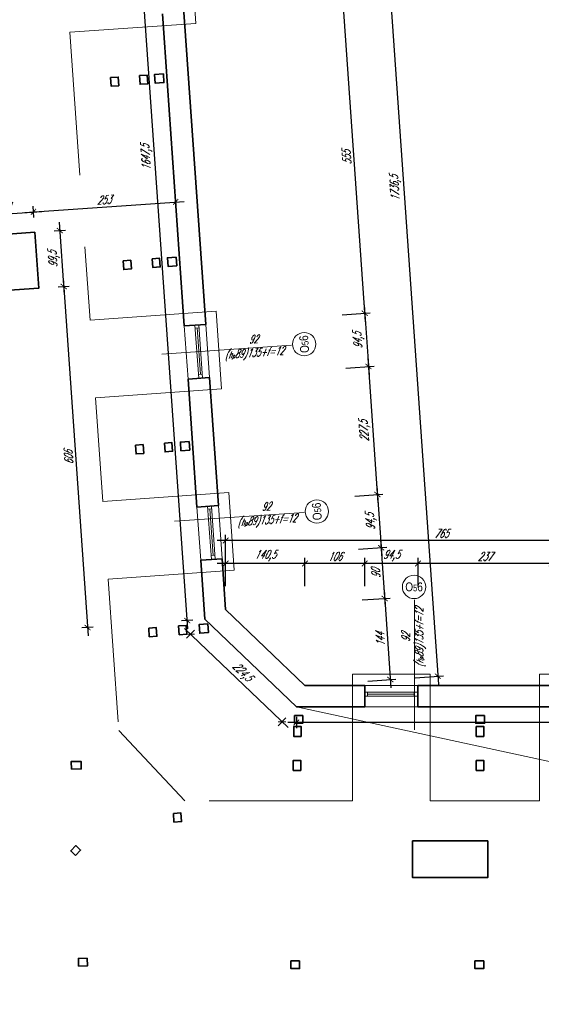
# Model space of a CAD drawing. Header units: millimetres. Extents: x 402 to 79005, y -7782 to 89952.
# Tile 3 of 256: x 22695 to 23619, y 7056 to 8801. Entities that reach past the tile are written whole.
import ezdxf

# ---------------------------------------------------------------- set-up
doc = ezdxf.new("R2010")
doc.units = ezdxf.units.MM
doc.header["$LTSCALE"] = 10
doc.linetypes.add('DASHED', pattern=[19.05, 12.7, -6.35])
doc.layers.get('0').update_dxf_attribs({"lineweight": 0})
doc.layers.get('Defpoints').update_dxf_attribs({"color": 253})
for name, color, linetype, lineweight in [('01-2_konstrukcja dachu', 253, 'Continuous', 35), ('01_ściany', 253, 'Continuous', 35), ('03-01_okna', 253, 'Continuous', 15), ('04-1_widok', 253, 'Continuous', 5), ('04-2_nad', 253, 'DASHED', 5), ('05-01_wymiary', 253, 'Continuous', 5), ('05-03_opis', 253, 'Continuous', 5)]:
    doc.layers.add(name, color=color, linetype=linetype, lineweight=lineweight)
doc.styles.add('ariel', font='ARIAL.TTF', dxfattribs={"width": 0.8})
doc.styles.add('ariel_wym', font='simplex.shx', dxfattribs={"width": 0.65, "oblique": 25})
doc.dimstyles.new('ariel 50', dxfattribs={"dimtxt": 15, "dimasz": 10, "dimexe": 10, "dimexo": 0, "dimgap": 5, "dimtad": 1, "dimdec": 1, "dimrnd": 0.5, "dimtxsty": 'ariel_wym', "dimblk": 'ARCHTICK', "dimcen": 2.5, "dimdle": 15, "dimazin": 0, "dimtfac": 1, "dimtdec": 1, "dimtix": 1, "dimtmove": 0, "dimatfit": 3, "dimldrblk": 'DOT', "dimfxl": 0, "dimarcsym": 0})
doc.dimstyles.new('ariel 50 wnętrze', dxfattribs={"dimtxt": 15, "dimasz": 10, "dimexe": 10, "dimexo": 0, "dimgap": 5, "dimtad": 1, "dimdec": 1, "dimrnd": 0.5, "dimtxsty": 'ariel_wym', "dimblk": 'ARCHTICK', "dimcen": 2.5, "dimdle": 15, "dimazin": 0, "dimtfac": 1, "dimtdec": 1, "dimtix": 1, "dimtmove": 0, "dimatfit": 3, "dimldrblk": 'DOT', "dimfxl": 0, "dimarcsym": 0})

# ---------------------------------------------------------------- blocks, each defined once
blk = doc.blocks.new('_ArchTick')
at = {"color": 0, "linetype": 'ByBlock', "const_width": 0.15}
blk.add_lwpolyline([(-0.5, -0.5), (0.5, 0.5)], dxfattribs=at)
blk = doc.blocks.new('*D3532')
at = {"layer": '05-01_wymiary', "color": 0, "lineweight": -2}
for p, q in [((23266.5, 8849.2), (23307.3, 8265.6)), ((23227.6, 8831.5), (23277.5, 8835)), ((23266.4, 8277.8), (23316.2, 8281.3))]:
    blk.add_line(p, q, dxfattribs=at)
at = {"layer": 'Defpoints', "color": 0, "lineweight": 0}
for p in [(22947.7, 8811.9), (23306.3, 8280.6), (22986.4, 8258.2)]:
    blk.add_point(p, dxfattribs=at)
at = {"layer": '05-01_wymiary', "color": 0, "lineweight": -2, "xscale": 10, "yscale": 10, "zscale": 10}
for p, rotation in [((23267.5, 8834.3), 94.0000000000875), ((23306.3, 8280.6), 274.0000000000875)]:
    blk.add_blockref('_ArchTick', p, dxfattribs=dict(at, rotation=rotation))
at = {"layer": '05-01_wymiary', "color": 0, "insert": (23274.4, 8556.6), "char_height": 15, "attachment_point": 5, "rotation": 94, "style": 'ariel_wym'}
blk.add_mtext('555', dxfattribs=at)
blk = doc.blocks.new('_Dot')
at = {"color": 0, "linetype": 'ByBlock', "lineweight": -2}
blk.add_line((-0.5, 0), (-1, 0), dxfattribs=at)
at = {"color": 0, "linetype": 'ByBlock', "const_width": 0.5}
blk.add_lwpolyline([(-0.25, 0, 1), (0.25, 0, 1)], format="xyb", close=True, dxfattribs=at)
blk = doc.blocks.new('*D3533')
at = {"layer": '05-01_wymiary', "color": 0, "lineweight": -2}
for p, q in [((23305.2, 8295.6), (23313.9, 8171.4)), ((23266.4, 8277.8), (23316.2, 8281.3)), ((23273, 8183.5), (23322.8, 8187))]:
    blk.add_line(p, q, dxfattribs=at)
at = {"layer": 'Defpoints', "color": 0, "lineweight": 0}
for p in [(22986.4, 8258.2), (23312.9, 8186.3), (22993, 8164)]:
    blk.add_point(p, dxfattribs=at)
at = {"layer": '05-01_wymiary', "color": 0, "lineweight": -2, "xscale": 10, "yscale": 10, "zscale": 10}
for p, rotation in [((23306.3, 8280.6), 94.00000000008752), ((23312.9, 8186.3), 274.0000000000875)]:
    blk.add_blockref('_ArchTick', p, dxfattribs=dict(at, rotation=rotation))
at = {"layer": '05-01_wymiary', "color": 0, "insert": (23295.7, 8232.5), "char_height": 15, "attachment_point": 5, "rotation": 94, "style": 'ariel_wym'}
blk.add_mtext('94,5', dxfattribs=at)
blk = doc.blocks.new('*D3534')
at = {"layer": '05-01_wymiary', "color": 0, "lineweight": -2}
for p, q in [((23273, 8183.5), (23322.8, 8187)), ((23311.8, 8201.3), (23329.8, 7944.4)), ((23288.8, 7956.6), (23338.7, 7960.1))]:
    blk.add_line(p, q, dxfattribs=at)
at = {"layer": 'Defpoints', "color": 0, "lineweight": 0}
for p in [(22993, 8164), (23328.7, 7959.4), (23008.9, 7937)]:
    blk.add_point(p, dxfattribs=at)
at = {"layer": '05-01_wymiary', "color": 0, "lineweight": -2, "xscale": 10, "yscale": 10, "zscale": 10}
for p, rotation in [((23312.9, 8186.3), 94.00000000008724), ((23328.7, 7959.4), 274.0000000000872)]:
    blk.add_blockref('_ArchTick', p, dxfattribs=dict(at, rotation=rotation))
at = {"layer": '05-01_wymiary', "color": 0, "insert": (23306.9, 8071.9), "char_height": 15, "attachment_point": 5, "rotation": 94, "style": 'ariel_wym'}
blk.add_mtext('227,5', dxfattribs=at)
blk = doc.blocks.new('*D3535')
at = {"layer": '05-01_wymiary', "color": 0, "lineweight": -2}
for p, q in [((23288.8, 7956.6), (23338.7, 7960.1)), ((23327.7, 7974.4), (23336.4, 7850.2)), ((23295.4, 7862.3), (23345.3, 7865.8))]:
    blk.add_line(p, q, dxfattribs=at)
at = {"layer": 'Defpoints', "color": 0, "lineweight": 0}
for p in [(23008.9, 7937), (23335.3, 7865.1), (23015.5, 7842.8)]:
    blk.add_point(p, dxfattribs=at)
at = {"layer": '05-01_wymiary', "color": 0, "lineweight": -2, "xscale": 10, "yscale": 10, "zscale": 10}
for p, rotation in [((23328.7, 7959.4), 94.00000000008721), ((23335.3, 7865.1), 274.0000000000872)]:
    blk.add_blockref('_ArchTick', p, dxfattribs=dict(at, rotation=rotation))
at = {"layer": '05-01_wymiary', "color": 0, "insert": (23318.1, 7911.3), "char_height": 15, "attachment_point": 5, "rotation": 94, "style": 'ariel_wym'}
blk.add_mtext('94,5', dxfattribs=at)
blk = doc.blocks.new('*D3536')
at = {"layer": '05-01_wymiary', "color": 0, "lineweight": -2}
for p, q in [((23334.3, 7880.1), (23342.7, 7760.2)), ((23295.4, 7862.3), (23345.3, 7865.8)), ((23301.7, 7772.4), (23351.6, 7775.8))]:
    blk.add_line(p, q, dxfattribs=at)
at = {"layer": 'Defpoints', "color": 0, "lineweight": 0}
for p in [(23015.5, 7842.8), (23341.6, 7775.1), (23059.7, 7755.4)]:
    blk.add_point(p, dxfattribs=at)
at = {"layer": '05-01_wymiary', "color": 0, "lineweight": -2, "xscale": 10, "yscale": 10, "zscale": 10}
for p, rotation in [((23335.3, 7865.1), 94.00000000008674), ((23341.6, 7775.1), 274.0000000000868)]:
    blk.add_blockref('_ArchTick', p, dxfattribs=dict(at, rotation=rotation))
at = {"layer": '05-01_wymiary', "color": 0, "insert": (23326, 7819.3), "char_height": 15, "attachment_point": 5, "rotation": 94, "style": 'ariel_wym'}
blk.add_mtext('90', dxfattribs=at)
blk = doc.blocks.new('*D3537')
at = {"layer": '05-01_wymiary', "color": 0, "lineweight": -2}
for p, q in [((23340.6, 7790.1), (23352.7, 7616.5)), ((23301.7, 7772.4), (23351.6, 7775.8)), ((23311.8, 7628.6), (23361.6, 7632.1))]:
    blk.add_line(p, q, dxfattribs=at)
at = {"layer": 'Defpoints', "color": 0, "lineweight": 0}
for p in [(23059.7, 7755.4), (23351.7, 7631.4), (23200.3, 7620.9)]:
    blk.add_point(p, dxfattribs=at)
at = {"layer": '05-01_wymiary', "color": 0, "lineweight": -2, "xscale": 10, "yscale": 10, "zscale": 10}
for p, rotation in [((23341.6, 7775.1), 94.00000000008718), ((23351.7, 7631.4), 274.0000000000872)]:
    blk.add_blockref('_ArchTick', p, dxfattribs=dict(at, rotation=rotation))
at = {"layer": '05-01_wymiary', "color": 0, "insert": (23334.2, 7702.4), "char_height": 15, "attachment_point": 5, "rotation": 94, "style": 'ariel_wym'}
blk.add_mtext('144', dxfattribs=at)
blk = doc.blocks.new('*D3538')
at = {"layer": '05-01_wymiary', "color": 0, "lineweight": -2}
for p, q in [((23313.7, 9384.4), (23436.9, 7622.4)), ((23274.9, 9366.7), (23324.7, 9370.2)), ((23396, 7634.5), (23445.9, 7638))]:
    blk.add_line(p, q, dxfattribs=at)
at = {"layer": 'Defpoints', "color": 0, "lineweight": 0}
for p in [(22948.6, 9343.9), (23435.9, 7637.3), (23200.3, 7620.9)]:
    blk.add_point(p, dxfattribs=at)
at = {"layer": '05-01_wymiary', "color": 0, "lineweight": -2, "xscale": 10, "yscale": 10, "zscale": 10}
for p, rotation in [((23314.8, 9369.5), 94.0000000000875), ((23435.9, 7637.3), 274.0000000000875)]:
    blk.add_blockref('_ArchTick', p, dxfattribs=dict(at, rotation=rotation))
at = {"layer": '05-01_wymiary', "color": 0, "insert": (23361.4, 8502.4), "char_height": 15, "attachment_point": 5, "rotation": 94, "style": 'ariel_wym'}
blk.add_mtext('1736,5', dxfattribs=at)
blk = doc.blocks.new('*D3547')
at = {"layer": '05-01_wymiary', "color": 0, "lineweight": -2}
for p, q in [((23652.8, 7837), (23385.8, 7837)), ((23400.8, 7797), (23400.8, 7847)), ((23637.8, 7797), (23637.8, 7847))]:
    blk.add_line(p, q, dxfattribs=at)
at = {"layer": 'Defpoints', "color": 0, "lineweight": 0}
for p in [(23400.8, 7837), (23400.8, 7582.9), (23637.8, 7582.9)]:
    blk.add_point(p, dxfattribs=at)
at = {"layer": '05-01_wymiary', "color": 0, "lineweight": -2, "xscale": 10, "yscale": 10, "zscale": 10, "rotation": 180}
blk.add_blockref('_ArchTick', (23400.8, 7837), dxfattribs=at)
at = {"layer": '05-01_wymiary', "color": 0, "lineweight": -2, "xscale": 10, "yscale": 10, "zscale": 10}
blk.add_blockref('_ArchTick', (23637.8, 7837), dxfattribs=at)
at = {"layer": '05-01_wymiary', "color": 0, "insert": (23519.3, 7849.5), "char_height": 15, "attachment_point": 5, "style": 'ariel_wym'}
blk.add_mtext('237', dxfattribs=at)
blk = doc.blocks.new('*D3548')
at = {"layer": '05-01_wymiary', "color": 0, "lineweight": -2}
for p, q in [((23415.8, 7837), (23291.3, 7837)), ((23306.3, 7797), (23306.3, 7847)), ((23400.8, 7797), (23400.8, 7847))]:
    blk.add_line(p, q, dxfattribs=at)
at = {"layer": 'Defpoints', "color": 0, "lineweight": 0}
for p in [(23306.3, 7837), (23306.3, 7582.9), (23400.8, 7582.9)]:
    blk.add_point(p, dxfattribs=at)
at = {"layer": '05-01_wymiary', "color": 0, "lineweight": -2, "xscale": 10, "yscale": 10, "zscale": 10, "rotation": 180}
blk.add_blockref('_ArchTick', (23306.3, 7837), dxfattribs=at)
at = {"layer": '05-01_wymiary', "color": 0, "lineweight": -2, "xscale": 10, "yscale": 10, "zscale": 10}
blk.add_blockref('_ArchTick', (23400.8, 7837), dxfattribs=at)
at = {"layer": '05-01_wymiary', "color": 0, "insert": (23353.5, 7850.9), "char_height": 15, "attachment_point": 5, "style": 'ariel_wym'}
blk.add_mtext('94,5', dxfattribs=at)
blk = doc.blocks.new('*D3549')
at = {"layer": '05-01_wymiary', "color": 0, "lineweight": -2}
for p, q in [((23321.3, 7837), (23185.3, 7837)), ((23200.3, 7797), (23200.3, 7847)), ((23306.3, 7797), (23306.3, 7847))]:
    blk.add_line(p, q, dxfattribs=at)
at = {"layer": 'Defpoints', "color": 0, "lineweight": 0}
for p in [(23200.3, 7837), (23200.3, 7620.9), (23306.3, 7582.9)]:
    blk.add_point(p, dxfattribs=at)
at = {"layer": '05-01_wymiary', "color": 0, "lineweight": -2, "xscale": 10, "yscale": 10, "zscale": 10, "rotation": 180}
blk.add_blockref('_ArchTick', (23200.3, 7837), dxfattribs=at)
at = {"layer": '05-01_wymiary', "color": 0, "lineweight": -2, "xscale": 10, "yscale": 10, "zscale": 10}
blk.add_blockref('_ArchTick', (23306.3, 7837), dxfattribs=at)
at = {"layer": '05-01_wymiary', "color": 0, "insert": (23253.3, 7849.5), "char_height": 15, "attachment_point": 5, "style": 'ariel_wym'}
blk.add_mtext('106', dxfattribs=at)
blk = doc.blocks.new('*D3550')
at = {"layer": '05-01_wymiary', "color": 0, "lineweight": -2}
for p, q in [((23215.3, 7837), (23044.7, 7837)), ((23059.7, 7797), (23059.7, 7847)), ((23200.3, 7797), (23200.3, 7847))]:
    blk.add_line(p, q, dxfattribs=at)
at = {"layer": 'Defpoints', "color": 0, "lineweight": 0}
for p in [(23059.7, 7837), (23059.7, 7755.4), (23200.3, 7620.9)]:
    blk.add_point(p, dxfattribs=at)
at = {"layer": '05-01_wymiary', "color": 0, "lineweight": -2, "xscale": 10, "yscale": 10, "zscale": 10, "rotation": 180}
blk.add_blockref('_ArchTick', (23059.7, 7837), dxfattribs=at)
at = {"layer": '05-01_wymiary', "color": 0, "lineweight": -2, "xscale": 10, "yscale": 10, "zscale": 10}
blk.add_blockref('_ArchTick', (23200.3, 7837), dxfattribs=at)
at = {"layer": '05-01_wymiary', "color": 0, "insert": (23130, 7850.9), "char_height": 15, "attachment_point": 5, "style": 'ariel_wym'}
blk.add_mtext('140,5', dxfattribs=at)
blk = doc.blocks.new('*D3551')
at = {"layer": '05-01_wymiary', "color": 0, "lineweight": -2}
for p, q in [((23839.7, 7877.8), (23044.7, 7877.8)), ((23059.7, 7837.8), (23059.7, 7887.8)), ((23824.7, 7837.8), (23824.7, 7887.8))]:
    blk.add_line(p, q, dxfattribs=at)
at = {"layer": 'Defpoints', "color": 0, "lineweight": 0}
for p in [(23059.7, 7877.8), (23059.7, 7755.4), (23824.7, 7620.9)]:
    blk.add_point(p, dxfattribs=at)
at = {"layer": '05-01_wymiary', "color": 0, "lineweight": -2, "xscale": 10, "yscale": 10, "zscale": 10, "rotation": 180}
blk.add_blockref('_ArchTick', (23059.7, 7877.8), dxfattribs=at)
at = {"layer": '05-01_wymiary', "color": 0, "lineweight": -2, "xscale": 10, "yscale": 10, "zscale": 10}
blk.add_blockref('_ArchTick', (23824.7, 7877.8), dxfattribs=at)
at = {"layer": '05-01_wymiary', "color": 0, "insert": (23442.2, 7890.3), "char_height": 15, "attachment_point": 5, "style": 'ariel_wym'}
blk.add_mtext('765', dxfattribs=at)
blk = doc.blocks.new('*D3565')
at = {"layer": '05-01_wymiary', "color": 0, "lineweight": -2}
for p, q in [((23185.1, 7565.2), (23185.1, 7545.2)), ((24147.9, 7565.2), (24147.9, 7545.2)), ((24162.9, 7555.2), (23170.1, 7555.2))]:
    blk.add_line(p, q, dxfattribs=at)
at = {"layer": 'Defpoints', "color": 0, "lineweight": 0}
for p in [(23185.1, 7582.9), (24147.9, 7582.9), (23185.1, 7555.2)]:
    blk.add_point(p, dxfattribs=at)
at = {"layer": '05-01_wymiary', "color": 0, "lineweight": -2, "xscale": 10, "yscale": 10, "zscale": 10, "rotation": 180}
blk.add_blockref('_ArchTick', (23185.1, 7555.2), dxfattribs=at)
at = {"layer": '05-01_wymiary', "color": 0, "lineweight": -2, "xscale": 10, "yscale": 10, "zscale": 10}
blk.add_blockref('_ArchTick', (24147.9, 7555.2), dxfattribs=at)
at = {"layer": '05-01_wymiary', "color": 0, "insert": (23666.5, 7567.7), "char_height": 15, "attachment_point": 5, "style": 'ariel_wym'}
blk.add_mtext('963', dxfattribs=at)
blk = doc.blocks.new('*D3566')
at = {"layer": '05-01_wymiary', "color": 0, "lineweight": -2}
for p, q in [((23170.6, 7546.1), (22986.7, 7722.1)), ((23004.4, 7718.9), (22990.6, 7704.5)), ((23166.7, 7563.6), (23152.9, 7549.2))]:
    blk.add_line(p, q, dxfattribs=at)
at = {"layer": 'Defpoints', "color": 0, "lineweight": 0}
for p in [(23022.8, 7738.1), (22997.5, 7711.7), (23185.1, 7582.9)]:
    blk.add_point(p, dxfattribs=at)
at = {"layer": '05-01_wymiary', "color": 0, "lineweight": -2, "xscale": 10, "yscale": 10, "zscale": 10}
for p, rotation in [((22997.5, 7711.7), 136.2638482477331), ((23159.8, 7556.4), 316.2638482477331)]:
    blk.add_blockref('_ArchTick', p, dxfattribs=dict(at, rotation=rotation))
at = {"layer": '05-01_wymiary', "color": 0, "insert": (23088.3, 7644.1), "char_height": 15, "attachment_point": 5, "rotation": 316.2638, "style": 'ariel_wym'}
blk.add_mtext('224,5', dxfattribs=at)
blk = doc.blocks.new('*D3695')
at = {"layer": '05-01_wymiary', "color": 0, "lineweight": -2}
for p, q in [((22992.6, 7721), (22875.6, 9394.6)), ((22886.6, 9380.4), (22866.7, 9379)), ((23001.5, 7736.6), (22981.6, 7735.2))]:
    blk.add_line(p, q, dxfattribs=at)
at = {"layer": 'Defpoints', "color": 0, "lineweight": 0}
for p in [(22876.6, 9379.7), (22907.9, 9381.9), (23022.8, 7738.1)]:
    blk.add_point(p, dxfattribs=at)
at = {"layer": '05-01_wymiary', "color": 0, "lineweight": -2, "xscale": 10, "yscale": 10, "zscale": 10}
for p, rotation in [((22876.6, 9379.7), 94.00000000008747), ((22991.6, 7735.9), 274.0000000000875)]:
    blk.add_blockref('_ArchTick', p, dxfattribs=dict(at, rotation=rotation))
at = {"layer": '05-01_wymiary', "color": 0, "insert": (22920.2, 8556.8), "char_height": 15, "attachment_point": 5, "rotation": 94, "style": 'ariel_wym'}
blk.add_mtext('1647,5', dxfattribs=at)
blk = doc.blocks.new('*D3713')
at = {"layer": '05-01_wymiary', "color": 0, "lineweight": -2}
for p, q in [((22719.6, 8450.2), (22718.2, 8470.1)), ((22600.3, 8451.9), (22733.8, 8461.2)), ((22616, 8443), (22614.6, 8462.9))]:
    blk.add_line(p, q, dxfattribs=at)
at = {"layer": 'Defpoints', "color": 0, "lineweight": 0}
for p in [(22718.9, 8460.2), (22617.8, 8416.8), (22721.4, 8424)]:
    blk.add_point(p, dxfattribs=at)
at = {"layer": '05-01_wymiary', "color": 0, "lineweight": -2, "xscale": 10, "yscale": 10, "zscale": 10}
for p, rotation in [((22718.9, 8460.2), 4.000000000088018), ((22615.3, 8452.9), 184.000000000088)]:
    blk.add_blockref('_ArchTick', p, dxfattribs=dict(at, rotation=rotation))
at = {"layer": '05-01_wymiary', "color": 0, "insert": (22666.2, 8469), "char_height": 15, "attachment_point": 5, "rotation": 4, "style": 'ariel_wym'}
blk.add_mtext('104', dxfattribs=at)
blk = doc.blocks.new('*D3714')
at = {"layer": '05-01_wymiary', "color": 0, "lineweight": -2}
for p, q in [((22971.8, 8467.8), (22970.4, 8487.8)), ((22703.9, 8459.1), (22986, 8478.9)), ((22719.6, 8450.2), (22718.2, 8470.1))]:
    blk.add_line(p, q, dxfattribs=at)
at = {"layer": 'Defpoints', "color": 0, "lineweight": 0}
for p in [(22971.1, 8477.8), (22972.7, 8455), (22720.5, 8437.4)]:
    blk.add_point(p, dxfattribs=at)
at = {"layer": '05-01_wymiary', "color": 0, "lineweight": -2, "xscale": 10, "yscale": 10, "zscale": 10}
for p, rotation in [((22971.1, 8477.8), 4.000000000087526), ((22718.9, 8460.2), 184.0000000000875)]:
    blk.add_blockref('_ArchTick', p, dxfattribs=dict(at, rotation=rotation))
at = {"layer": '05-01_wymiary', "color": 0, "insert": (22844.1, 8481.5), "char_height": 15, "attachment_point": 5, "rotation": 4, "style": 'ariel_wym'}
blk.add_mtext('253', dxfattribs=at)
blk = doc.blocks.new('*D3716')
at = {"layer": '05-01_wymiary', "color": 0, "lineweight": -2}
for p, q in [((22764.7, 8442.1), (22773.7, 8313.1)), ((22755.7, 8426.4), (22775.7, 8427.8)), ((22762.7, 8327.3), (22782.6, 8328.7))]:
    blk.add_line(p, q, dxfattribs=at)
at = {"layer": 'Defpoints', "color": 0, "lineweight": 0}
for p in [(22721.4, 8424), (22728.3, 8324.9), (22772.6, 8328)]:
    blk.add_point(p, dxfattribs=at)
at = {"layer": '05-01_wymiary', "color": 0, "lineweight": -2, "xscale": 10, "yscale": 10, "zscale": 10}
for p, rotation in [((22765.7, 8427.1), 94.00000000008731), ((22772.6, 8328), 274.0000000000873)]:
    blk.add_blockref('_ArchTick', p, dxfattribs=dict(at, rotation=rotation))
at = {"layer": '05-01_wymiary', "color": 0, "insert": (22755.3, 8376.6), "char_height": 15, "attachment_point": 5, "rotation": 94, "style": 'ariel_wym'}
blk.add_mtext('99,5', dxfattribs=at)
blk = doc.blocks.new('*D3717')
at = {"layer": '05-01_wymiary', "color": 0, "lineweight": -2}
for p, q in [((22771.6, 8343), (22815.9, 7708.6)), ((22762.7, 8327.3), (22782.6, 8328.7)), ((22824.9, 7724.3), (22804.9, 7722.9))]:
    blk.add_line(p, q, dxfattribs=at)
at = {"layer": 'Defpoints', "color": 0, "lineweight": 0}
for p in [(22728.3, 8324.9), (23022.8, 7738.1), (22814.9, 7723.6)]:
    blk.add_point(p, dxfattribs=at)
at = {"layer": '05-01_wymiary', "color": 0, "lineweight": -2, "xscale": 10, "yscale": 10, "zscale": 10}
for p, rotation in [((22772.6, 8328), 94.00000000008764), ((22814.9, 7723.6), 274.0000000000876)]:
    blk.add_blockref('_ArchTick', p, dxfattribs=dict(at, rotation=rotation))
at = {"layer": '05-01_wymiary', "color": 0, "insert": (22781.3, 8024.9), "char_height": 15, "attachment_point": 5, "rotation": 94, "style": 'ariel_wym'}
blk.add_mtext('606', dxfattribs=at)

msp = doc.modelspace()

# ---------------------------------------------------------------- linework, layer by layer
at = {"layer": '01-2_konstrukcja dachu'}
for points in [[(22855.807, 8698.296), (22869.274, 8699.239), (22870.357, 8683.777), (22856.89, 8682.834)], [(22907.049, 8701.883), (22920.516, 8702.826), (22921.599, 8687.364), (22908.132, 8686.421)], [(22949.282, 8704.84), (22933.82, 8703.757), (22934.902, 8688.295), (22950.364, 8689.378)], [(22929.282, 8377.143), (22942.749, 8378.086), (22943.832, 8362.624), (22930.365, 8361.681)], [(22972.014, 8380.135), (22956.551, 8379.052), (22957.634, 8363.59), (22973.096, 8364.672)], [(22878.04, 8373.556), (22891.507, 8374.498), (22892.59, 8359.036), (22879.123, 8358.094)], [(22899.914, 8046.785), (22913.381, 8047.728), (22914.464, 8032.266), (22900.997, 8031.323)], [(22951.156, 8050.373), (22964.623, 8051.316), (22965.706, 8035.853), (22952.239, 8034.911)], [(22994.885, 8053.434), (22979.423, 8052.352), (22980.505, 8036.89), (22995.968, 8037.972)], [(22923.295, 7722.627), (22936.762, 7723.57), (22937.844, 7708.107), (22924.377, 7707.165)], [(22976.347, 7726.341), (22989.814, 7727.284), (22990.897, 7711.822), (22977.43, 7710.879)], [(23028.151, 7729.968), (23012.689, 7728.885), (23013.772, 7713.423), (23029.234, 7714.505)], [(23196.406, 7567.355), (23196.406, 7553.855), (23181.906, 7553.855), (23181.906, 7567.355)], [(23518.72, 7567.355), (23518.72, 7553.855), (23503.22, 7553.855), (23503.22, 7567.355)], [(23193.909, 7530.44), (23180.409, 7530.44), (23180.409, 7547.94), (23193.909, 7547.94)], [(23517.501, 7530.44), (23504.001, 7530.44), (23504.001, 7547.94), (23517.501, 7547.94)], [(23192.954, 7470.381), (23179.454, 7470.381), (23179.454, 7487.881), (23192.954, 7487.881)], [(23517.501, 7470.355), (23504.001, 7470.355), (23504.001, 7487.855), (23517.501, 7487.855)], [(22786.162, 7472.464), (22785.861, 7485.961), (22803.356, 7486.351), (22803.657, 7472.854)], [(22967.09, 7394.133), (22980.557, 7395.076), (22981.639, 7379.614), (22968.172, 7378.671)], [(22793.51, 7319.69), (22802.562, 7329.02), (22794.309, 7337.028), (22785.256, 7327.698)], [(22814.26, 7137.406), (22814.561, 7123.909), (22799.065, 7123.564), (22798.764, 7137.06)], [(23190.849, 7132.634), (23190.849, 7119.134), (23175.349, 7119.134), (23175.349, 7132.634)], [(23517.191, 7132.634), (23517.191, 7119.134), (23501.691, 7119.134), (23501.691, 7132.634)]]:
    msp.add_lwpolyline(points, close=True, dxfattribs=at)
at = {"layer": '01_ściany'}
for p, q in [((23024.339, 8260.896), (22985.659, 8814.045)), ((22986.432, 8258.245), (22947.752, 8811.394)), ((23024.339, 8260.896), (22986.432, 8258.245)), ((23030.931, 8166.626), (22993.024, 8163.975)), ((23008.893, 7937.029), (22993.024, 8163.975)), ((23046.801, 7939.68), (23030.931, 8166.626)), ((23046.801, 7939.68), (23008.893, 7937.029)), ((23053.393, 7845.41), (23015.485, 7842.76)), ((23022.802, 7738.126), (23015.485, 7842.76)), ((23059.685, 7755.429), (23053.393, 7845.41)), ((23200.33, 7620.855), (23059.685, 7755.429)), ((23185.079, 7582.855), (23022.802, 7738.126)), ((23306.267, 7620.855), (23200.33, 7620.855)), ((23306.267, 7582.855), (23306.267, 7620.855)), ((23637.767, 7620.855), (23400.767, 7620.855)), ((23400.767, 7582.855), (23400.767, 7620.855)), ((23306.267, 7582.855), (23185.079, 7582.855)), ((23637.767, 7582.855), (23400.767, 7582.855))]:
    msp.add_line(p, q, dxfattribs=at)
for points in [[(22617.821, 8416.779), (22721.387, 8424.021), (22728.316, 8324.933), (22624.75, 8317.691)], [(23391.242, 7345.456), (23524.325, 7345.456), (23524.325, 7280.355), (23391.242, 7280.355)]]:
    msp.add_lwpolyline(points, close=True, dxfattribs=at)
at = {"layer": '03-01_okna', "linetype": 'Continuous', "lineweight": 0}
for p, q in [((23011.988, 8165.301), (23005.396, 8259.571)), ((23012.729, 8254.899), (23005.757, 8254.411)), ((23014.987, 8172.518), (23009.243, 8254.655)), ((23018.96, 8165.789), (23012.368, 8260.059)), ((23018.473, 8172.761), (23011.5, 8172.274)), ((23034.449, 7844.086), (23027.857, 7938.355)), ((23035.191, 7933.683), (23028.218, 7933.196)), ((23037.448, 7851.302), (23031.705, 7933.439)), ((23041.422, 7844.573), (23034.83, 7938.843)), ((23040.934, 7851.546), (23033.962, 7851.058)), ((23400.767, 7608.855), (23306.267, 7608.855)), ((23311.439, 7608.855), (23311.439, 7601.865)), ((23393.777, 7608.855), (23393.777, 7601.865)), ((23400.767, 7601.865), (23306.267, 7601.865)), ((23393.777, 7605.36), (23311.439, 7605.36))]:
    msp.add_line(p, q, dxfattribs=at)
at = {"layer": '03-01_okna'}
for p, q in [((23030.931, 8166.626), (23024.339, 8260.896)), ((23053.393, 7845.41), (23046.801, 7939.68)), ((23400.767, 7620.855), (23306.267, 7620.855))]:
    msp.add_line(p, q, dxfattribs=at)
at = {"layer": '04-1_widok'}
for p, q in [((22986.432, 8258.245), (22993.024, 8163.975)), ((23008.893, 7937.029), (23015.485, 7842.76)), ((23306.267, 7582.855), (23400.767, 7582.855))]:
    msp.add_line(p, q, dxfattribs=at)
at = {"layer": '04-2_nad', "ltscale": 2}
for p, q in [((23007.093, 8794.242), (22997.466, 8931.906)), ((23007.093, 8794.242), (22783.789, 8778.627)), ((22783.789, 8778.627), (22819.469, 8268.373)), ((23042.773, 8283.988), (22819.469, 8268.373)), ((23052.4, 8146.324), (23042.773, 8283.988)), ((23052.4, 8146.324), (22829.096, 8130.709)), ((22829.096, 8130.709), (22841.931, 7947.157)), ((23065.235, 7962.772), (22841.931, 7947.157)), ((23074.861, 7825.108), (23065.235, 7962.772)), ((23074.861, 7825.108), (22851.557, 7809.493)), ((22851.557, 7809.493), (22870.339, 7540.902)), ((23422.517, 7640.855), (23284.517, 7640.855)), ((23284.517, 7640.855), (23284.517, 7416.134)), ((23422.517, 7640.855), (23422.517, 7416.134)), ((23754.017, 7640.855), (23616.017, 7640.855)), ((23616.017, 7640.855), (23616.017, 7416.134)), ((22987.289, 7416.134), (22870.339, 7540.902)), ((23284.517, 7416.134), (22987.289, 7416.134)), ((23616.017, 7416.134), (23422.517, 7416.134))]:
    msp.add_line(p, q, dxfattribs=at)
at = {"layer": '05-03_opis', "lineweight": 0}
for p, q in [((22946.598, 8208.331), (23176.426, 8223.73)), ((22969.059, 7911.842), (23198.888, 7927.241)), ((23394.305, 7542.488), (23394.305, 7772.832))]:
    msp.add_line(p, q, dxfattribs=at)
at = {"layer": '05-03_opis'}
msp.add_line((23185.079, 7582.855), (27686.226, 6611.817), dxfattribs=at)
at = {"layer": '05-03_opis', "lineweight": 0}
for centre in [(23199.031, 8225.746), (23221.493, 7929.257), (23393.805, 7795.521)]:
    msp.add_circle(centre, 20.689, dxfattribs=at)

# ---------------------------------------------------------------- texts
at = {"layer": '05-03_opis', "lineweight": 0, "attachment_point": 5}
for s, insert, char_height, width, rotation, style in [('92\\P({\\H0.8333x;h\\H0.6x;p}89)135+f=12', (23109.779, 8220.338), 14.4, 62.66128, 3.833262, 'ariel_wym'), ('O{\\H0.7576x;5}6', (23199.031, 8225.746), 15.84, 75.19353, 94, 'ariel'), ('92\\P({\\H0.8333x;h\\H0.6x;p}89)135+f=12', (23132.24, 7923.849), 14.4, 62.66128, 3.833262, 'ariel_wym'), ('O{\\H0.7576x;5}6', (23221.493, 7929.257), 15.84, 75.19353, 94, 'ariel'), ('92\\P({\\H0.8333x;h\\H0.6x;p}89)135+f=12', (23393.234, 7706.107), 14.4, 62.66128, 90, 'ariel_wym')]:
    msp.add_mtext(s, dxfattribs=dict(at, insert=insert, char_height=char_height, width=width, rotation=rotation, style=style))
at = {"layer": '05-03_opis', "lineweight": 0, "insert": (23393.805, 7795.521), "char_height": 15.84, "width": 75.19353, "attachment_point": 5, "style": 'ariel'}
msp.add_mtext('O{\\H0.7576x;5}6', dxfattribs=at)

# ---------------------------------------------------------------- dimensions: what is measured, and where the dimension line sits
at = {"layer": '05-01_wymiary'}
for base, p1, p2, angle, dimstyle, picture, middle in [((22876.63, 9379.671), (23022.802, 7738.126), (22907.861, 9381.855), 94, 'ariel 50 wnętrze', '*D3695', (22920.206, 8556.835)), ((23435.892, 7637.327), (22948.611, 9343.855), (23200.33, 7620.855), 94, 'ariel 50', '*D3538', (23361.437, 8502.422)), ((22718.86, 8460.168), (22617.821, 8416.779), (22721.387, 8424.021), 4, 'ariel 50 wnętrze', '*D3713', (22666.204, 8469.017)), ((22772.626, 8328.031), (22721.387, 8424.021), (22728.316, 8324.933), 94, 'ariel 50 wnętrze', '*D3716', (22755.267, 8376.604))]:
    dim = msp.add_linear_dim(base=base, p1=p1, p2=p2, angle=angle, dimstyle=dimstyle, dxfattribs=at)
    dim.commit()
    dim.dimension.update_dxf_attribs({"geometry": picture, "text_midpoint": middle})
for base, p1, p2, angle, dimstyle, picture, middle in [((23306.264, 8280.61), (22947.717, 8811.893), (22986.432, 8258.245), 94, 'ariel 50', '*D3532', (23274.437, 8556.562)), ((22971.079, 8477.805), (22720.455, 8437.356), (22972.674, 8454.993), 4, 'ariel 50 wnętrze', '*D3714', (22844.097, 8481.456)), ((22814.893, 7723.588), (22728.316, 8324.933), (23022.802, 7738.126), 94, 'ariel 50 wnętrze', '*D3717', (22781.29, 8024.938)), ((23312.856, 8186.34), (22986.432, 8258.245), (22993.024, 8163.975), 94, 'ariel 50', '*D3533', (23295.666, 8232.503)), ((23328.726, 7959.394), (22993.024, 8163.975), (23008.893, 7937.029), 94, 'ariel 50', '*D3534', (23306.896, 8071.895)), ((23335.318, 7865.124), (23008.893, 7937.029), (23015.485, 7842.76), 94, 'ariel 50', '*D3535', (23318.127, 7911.288)), ((23341.61, 7775.143), (23015.485, 7842.76), (23059.685, 7755.429), 94, 'ariel 50', '*D3536', (23325.994, 7819.262)), ((23351.659, 7631.437), (23059.685, 7755.429), (23200.33, 7620.855), 94, 'ariel 50', '*D3537', (23334.165, 7702.418))]:
    dim = msp.add_linear_dim(base=base, p1=p1, p2=p2, angle=angle, dimstyle=dimstyle, override={"dimtmove": 1}, dxfattribs=at)
    dim.commit()
    dim.dimension.update_dxf_attribs({"geometry": picture, "text_midpoint": middle})
for base, p1, p2, dimstyle, picture, middle in [((23059.685, 7877.762), (23824.654, 7620.855), (23059.685, 7755.429), 'ariel 50', '*D3551', (23442.169, 7890.262)), ((23185.079, 7555.226), (24147.869, 7582.855), (23185.079, 7582.855), 'ariel 50 wnętrze', '*D3565', (23666.474, 7567.726))]:
    dim = msp.add_linear_dim(base=base, p1=p1, p2=p2, dimstyle=dimstyle, dxfattribs=at)
    dim.commit()
    dim.dimension.update_dxf_attribs({"geometry": picture, "text_midpoint": middle})
for base, p1, p2, picture, middle in [((23059.685, 7836.997), (23200.33, 7620.855), (23059.685, 7755.429), '*D3550', (23130.008, 7850.925)), ((23200.33, 7836.997), (23306.267, 7582.855), (23200.33, 7620.855), '*D3549', (23253.299, 7849.497)), ((23306.267, 7836.997), (23400.767, 7582.855), (23306.267, 7582.855), '*D3548', (23353.517, 7850.925)), ((23400.767, 7836.997), (23637.767, 7582.855), (23400.767, 7582.855), '*D3547', (23519.267, 7849.497))]:
    dim = msp.add_linear_dim(base=base, p1=p1, p2=p2, dimstyle='ariel 50', override={"dimtmove": 1}, dxfattribs=at)
    dim.commit()
    dim.dimension.update_dxf_attribs({"geometry": picture, "text_midpoint": middle})
dim = msp.add_aligned_dim(p1=(23185.079, 7582.855), p2=(23022.802, 7738.126), distance=36.582, dimstyle='ariel 50 wnętrze', dxfattribs=at)
dim.commit()
dim.dimension.update_dxf_attribs({"geometry": '*D3566', "text_midpoint": (23088.28, 7644.123)})

doc.saveas('drawing.dxf')
